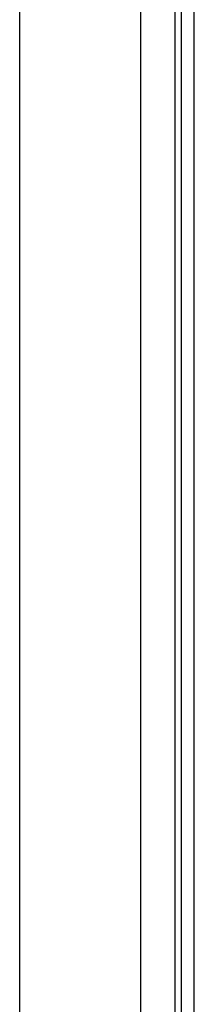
# Model space of a CAD drawing. Header units: inches. Extents: x 20 to 683, y 61 to 320.
# Tile 104 of 256: x 91.248 to 92.151, y 199.91 to 205.005. Entities that reach past the tile are written whole.
import ezdxf

# ---------------------------------------------------------------- set-up
doc = ezdxf.new("R2010")
doc.units = ezdxf.units.IN
doc.header["$MEASUREMENT"] = 0
doc.layers.add('Visible Edges(ANSI)', color=7, linetype='Continuous', lineweight=25)
doc.layers.add('Visible Tangent Edges(ANSI)', color=7, linetype='Continuous', lineweight=25)

msp = doc.modelspace()

# ---------------------------------------------------------------- linework, layer by layer
at = {"layer": 'Visible Edges(ANSI)'}
for p, q in [((92.0828, 215.0947), (92.0828, 176.4917)), ((92.1508, 176.4917), (92.1508, 215.0947)), ((91.2483, 196.1186), (91.2483, 214.4897)), ((91.8733, 214.4897), (91.8733, 195.9566))]:
    msp.add_line(p, q, dxfattribs=at)
at = {"layer": 'Visible Tangent Edges(ANSI)'}
msp.add_line((92.0518, 176.3747), (92.0518, 215.0947), dxfattribs=at)

doc.saveas('drawing.dxf')
